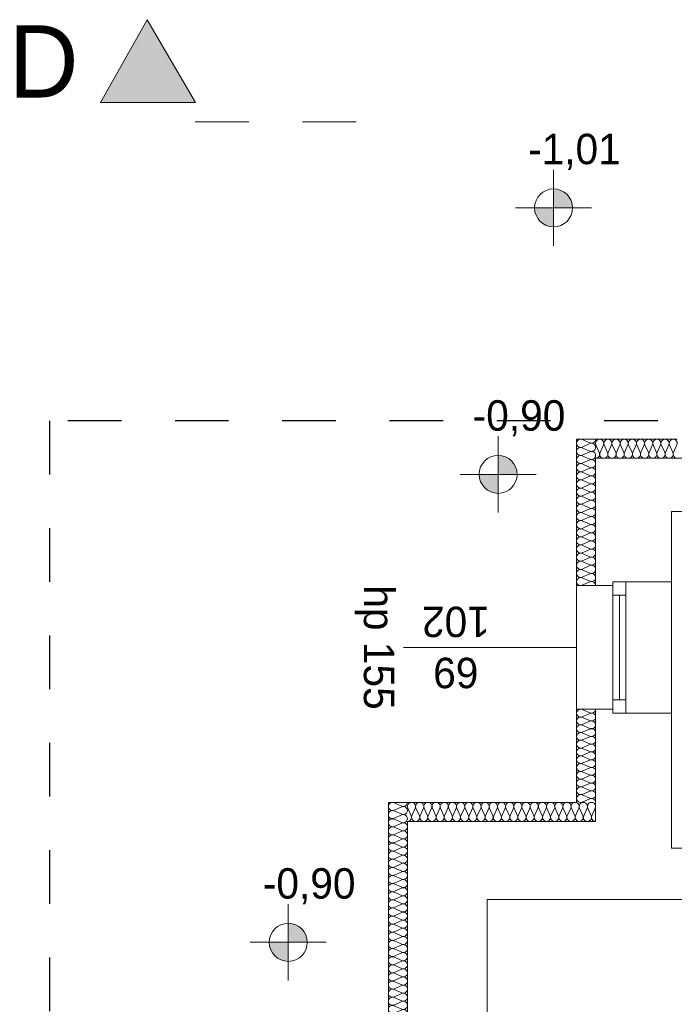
# Model space of a CAD drawing. Extents: x -528673 to -426178, y 23200 to 131944.
# Tile 15 of 87: x -494060 to -490616, y 35663 to 40841. Entities that reach past the tile are written whole.
import ezdxf

# ---------------------------------------------------------------- set-up
doc = ezdxf.new("R2010")
doc.units = 0
doc.header["$MEASUREMENT"] = 0
doc.linetypes.add('Dashed', pattern=[564.444447, 282.222223, -282.222223])
for name, color, linetype in [('#PODKŁAD', 252, 'Continuous'), ('Inwent Izolacje', 252, 'Continuous'), ('INWENT RZĘDNE', 252, 'Continuous')]:
    doc.layers.add(name, color=color, linetype=linetype)
for name, color, linetype, lineweight in [('Inwent Izolacje_Nr_Pióra__2', 252, 'Continuous', 13), ('INWENT OPISY_Nr_Pióra__21', 252, 'Continuous', 9), ('INWENT OPISY_Nr_Pióra__41', 252, 'Continuous', 15), ('INWENT RZĘDNE_Nr_Pióra__21', 252, 'Continuous', 9), ('INWENT. OKNA_Nr_Pióra__21', 252, 'Continuous', 9), ('INWENT. OKNA_Nr_Pióra__5', 252, 'Continuous', 13), ('INWENT.ŚCIANY_Nr_Pióra__1', 252, 'Continuous', 25), ('INWENT.ŚCIANY_Nr_Pióra__20', 252, 'Continuous', 60), ('INWENT.ŚCIANY_Nr_Pióra__21', 252, 'Continuous', 9), ('INWENT.ŚCIANY_Nr_Pióra__3', 252, 'Continuous', 13)]:
    doc.layers.add(name, color=color, linetype=linetype, lineweight=lineweight)
doc.styles.add('GENERATED_STYLE_1', font='txt')
doc.styles.add('GENERATED_STYLE_5', font='txt')

# ---------------------------------------------------------------- blocks, each defined once
blk = doc.blocks.new('Izolacja cieplna 14_130', base_point=(-492020.2, 36724.5))
at = {"layer": 'Inwent Izolacje_Nr_Pióra__2', "linetype": 'Continuous'}
for p, q in [((-492090.4, 36722.7), (-492050, 36705)), ((-492050, 36701.4), (-492090.4, 36683.6)), ((-492090.4, 36680.1), (-492050, 36662.3)), ((-492050, 36658.7), (-492090.4, 36641)), ((-492090.4, 36637.4), (-492050, 36619.6)), ((-492050, 36616), (-492090.4, 36598.3)), ((-492090.4, 36594.7), (-492050, 36576.9)), ((-492050, 36573.3), (-492090.4, 36555.6)), ((-492090.4, 36552), (-492050, 36534.2)), ((-492050, 36530.7), (-492090.4, 36512.9)), ((-492090.4, 36509.3), (-492050, 36491.6)), ((-492050, 36488), (-492090.4, 36470.2)), ((-492090.4, 36466.6), (-492050, 36448.9)), ((-492050, 36445.3), (-492090.4, 36427.5)), ((-492090.4, 36423.9), (-492050, 36406.2)), ((-492050, 36402.6), (-492090.4, 36384.9)), ((-492090.4, 36381.3), (-492050, 36363.5)), ((-492050, 36359.9), (-492090.4, 36342.2)), ((-492090.4, 36338.6), (-492050, 36320.8)), ((-492050, 36317.2), (-492090.4, 36299.5)), ((-492090.4, 36295.9), (-492050, 36278.1)), ((-492050, 36274.6), (-492090.4, 36256.8)), ((-492090.4, 36253.2), (-492050, 36235.5)), ((-492050, 36231.9), (-492090.4, 36214.1)), ((-492090.4, 36210.5), (-492050, 36192.8)), ((-492050, 36189.2), (-492090.4, 36171.4)), ((-492090.4, 36167.8), (-492050, 36150.1)), ((-492050, 36146.5), (-492090.4, 36128.7)), ((-492090.4, 36125.2), (-492050, 36107.4)), ((-492050, 36103.8), (-492090.4, 36086.1)), ((-492090.4, 36082.5), (-492050, 36064.7)), ((-492050, 36061.1), (-492090.4, 36043.4)), ((-492090.4, 36039.8), (-492050, 36022)), ((-492050, 36018.4), (-492090.4, 36000.7)), ((-492090.4, 35997.1), (-492050, 35979.3)), ((-492050, 35975.8), (-492090.4, 35958)), ((-492090.4, 35954.4), (-492050, 35936.7)), ((-492050, 35933.1), (-492090.4, 35915.3)), ((-492090.4, 35911.7), (-492050, 35894)), ((-492050, 35890.4), (-492090.4, 35872.6)), ((-492090.4, 35869), (-492050, 35851.3)), ((-492050, 35847.7), (-492090.4, 35829.9)), ((-492090.4, 35826.4), (-492050, 35808.6)), ((-492050, 35805), (-492090.4, 35787.3)), ((-492090.4, 35783.7), (-492050, 35765.9)), ((-492050, 35762.3), (-492090.4, 35744.6)), ((-492090.4, 35741), (-492050, 35723.2)), ((-492050, 35719.6), (-492090.4, 35701.9)), ((-492090.4, 35698.3), (-492050, 35680.5)), ((-492050, 35677), (-492090.4, 35659.2)), ((-492090.4, 35655.6), (-492050, 35637.9)), ((-492050, 35634.3), (-492090.4, 35616.5)), ((-492090.4, 35612.9), (-492050, 35595.2)), ((-492050, 35591.6), (-492090.4, 35573.8)), ((-492090.4, 35570.2), (-492050, 35552.5)), ((-492050, 35548.9), (-492090.4, 35531.1)), ((-492090.4, 35527.6), (-492050, 35509.8)), ((-492050, 35506.2), (-492090.4, 35488.5)), ((-492090.4, 35484.9), (-492050, 35467.1)), ((-492050, 35463.5), (-492090.4, 35445.8)), ((-492090.4, 35442.2), (-492050, 35424.4)), ((-492050, 35420.8), (-492090.4, 35403.1)), ((-492090.4, 35399.5), (-492050, 35381.7)), ((-492050, 35378.2), (-492090.4, 35360.4)), ((-492090.4, 35356.8), (-492050, 35339.1)), ((-492050, 35335.5), (-492090.4, 35317.7)), ((-492090.4, 35314.1), (-492050, 35296.4)), ((-492050, 35292.8), (-492090.4, 35275)), ((-492090.4, 35271.4), (-492050, 35253.7)), ((-492050, 35250.1), (-492090.4, 35232.4)), ((-492090.4, 35228.8), (-492050, 35211)), ((-492050, 35207.4), (-492090.4, 35189.7)), ((-492090.4, 35186.1), (-492050, 35168.3)), ((-492050, 35164.7), (-492090.4, 35147)), ((-492090.4, 35143.4), (-492050, 35125.6)), ((-492050, 35122.1), (-492090.4, 35104.3)), ((-492090.4, 35100.7), (-492050, 35083)), ((-492050, 35079.4), (-492090.4, 35061.6)), ((-492090.4, 35058), (-492050, 35040.3)), ((-492050, 35036.7), (-492090.4, 35018.9)), ((-492090.4, 35015.3), (-492050, 34997.6)), ((-492050, 34994), (-492090.4, 34976.2)), ((-492090.4, 34972.7), (-492050, 34954.9)), ((-492050, 34951.3), (-492090.4, 34933.6)), ((-492090.4, 34930), (-492050, 34912.2)), ((-492050, 34908.6), (-492090.4, 34890.9)), ((-492090.4, 34887.3), (-492050, 34869.5)), ((-492050, 34865.9), (-492090.4, 34848.2)), ((-492090.4, 34844.6), (-492050, 34826.8)), ((-492050, 34823.3), (-492090.4, 34805.5)), ((-492090.4, 34801.9), (-492050, 34784.2)), ((-492050, 34780.6), (-492090.4, 34762.8)), ((-492090.4, 34759.2), (-492050, 34741.5)), ((-492050, 34737.9), (-492090.4, 34720.1)), ((-492090.4, 34716.5), (-492050, 34698.8)), ((-492050, 34695.2), (-492090.4, 34677.4)), ((-492090.4, 34673.9), (-492050, 34656.1)), ((-492050, 34652.5), (-492090.4, 34634.8)), ((-492090.4, 34631.2), (-492050, 34613.4)), ((-492050, 34609.8), (-492090.4, 34592.1)), ((-492090.4, 34588.5), (-492050, 34570.7)), ((-492050, 34567.1), (-492090.4, 34549.4)), ((-492090.4, 34545.8), (-492050, 34528)), ((-492050, 34524.5), (-492090.4, 34506.7)), ((-492090.4, 34503.1), (-492050, 34485.4)), ((-492050, 34481.8), (-492090.4, 34464)), ((-492090.4, 34460.4), (-492050, 34442.7)), ((-492050, 34439.1), (-492090.4, 34421.3))]:
    blk.add_line(p, q, dxfattribs=at)
for centre, start_param, end_param in [((-492098.9, 36703.2), 2.728799, 6.695979), ((-492041.5, 36724.5), 5.870392, 7.853982), ((-492098.9, 36660.5), 2.728799, 6.695979), ((-492041.5, 36681.9), 5.870392, 9.837571), ((-492041.5, 36639.2), 5.870392, 9.837571), ((-492098.9, 36617.8), 2.728799, 6.695979), ((-492041.5, 36596.5), 5.870392, 9.837571), ((-492098.9, 36575.1), 2.728799, 6.695979), ((-492098.9, 36532.5), 2.728799, 6.695979), ((-492041.5, 36553.8), 5.870392, 9.837571), ((-492098.9, 36489.8), 2.728799, 6.695979), ((-492041.5, 36511.1), 5.870392, 9.837571), ((-492098.9, 36447.1), 2.728799, 6.695979), ((-492041.5, 36468.4), 5.870392, 9.837571), ((-492098.9, 36404.4), 2.728799, 6.695979), ((-492041.5, 36425.7), 5.870392, 9.837571), ((-492041.5, 36383.1), 5.870392, 9.837571), ((-492098.9, 36361.7), 2.728799, 6.695979), ((-492041.5, 36340.4), 5.870392, 9.837571), ((-492098.9, 36319), 2.728799, 6.695979), ((-492098.9, 36276.3), 2.728799, 6.695979), ((-492041.5, 36297.7), 5.870392, 9.837571), ((-492098.9, 36233.7), 2.728799, 6.695979), ((-492041.5, 36255), 5.870392, 9.837571), ((-492098.9, 36191), 2.728799, 6.695979), ((-492041.5, 36212.3), 5.870392, 9.837571), ((-492098.9, 36148.3), 2.728799, 6.695979), ((-492041.5, 36169.6), 5.870392, 9.837571), ((-492041.5, 36126.9), 5.870392, 9.837571), ((-492098.9, 36105.6), 2.728799, 6.695979), ((-492041.5, 36084.3), 5.870392, 9.837571), ((-492098.9, 36062.9), 2.728799, 6.695979), ((-492098.9, 36020.2), 2.728799, 6.695979), ((-492041.5, 36041.6), 5.870392, 9.837571), ((-492098.9, 35977.5), 2.728799, 6.695979), ((-492041.5, 35998.9), 5.870392, 9.837571), ((-492098.9, 35934.9), 2.728799, 6.695979), ((-492041.5, 35956.2), 5.870392, 9.837571), ((-492041.5, 35913.5), 5.870392, 9.837571), ((-492098.9, 35892.2), 2.728799, 6.695979), ((-492041.5, 35870.8), 5.870392, 9.837571), ((-492098.9, 35849.5), 2.728799, 6.695979), ((-492041.5, 35828.2), 5.870392, 9.837571), ((-492098.9, 35806.8), 2.728799, 6.695979), ((-492098.9, 35764.1), 2.728799, 6.695979), ((-492041.5, 35785.5), 5.870392, 9.837571), ((-492098.9, 35721.4), 2.728799, 6.695979), ((-492041.5, 35742.8), 5.870392, 9.837571), ((-492098.9, 35678.8), 2.728799, 6.695979), ((-492041.5, 35700.1), 5.870392, 9.837571), ((-492041.5, 35657.4), 5.870392, 9.837571), ((-492098.9, 35636.1), 2.728799, 6.695979), ((-492041.5, 35614.7), 5.870392, 9.837571), ((-492098.9, 35593.4), 2.728799, 6.695979), ((-492098.9, 35550.7), 2.728799, 6.695979), ((-492041.5, 35572), 5.870392, 9.837571), ((-492098.9, 35508), 2.728799, 6.695979), ((-492041.5, 35529.4), 5.870392, 9.837571), ((-492098.9, 35465.3), 2.728799, 6.695979), ((-492041.5, 35486.7), 5.870392, 9.837571), ((-492098.9, 35422.6), 2.728799, 6.695979), ((-492041.5, 35444), 5.870392, 9.837571), ((-492041.5, 35401.3), 5.870392, 9.837571), ((-492098.9, 35380), 2.728799, 6.695979), ((-492041.5, 35358.6), 5.870392, 9.837571), ((-492098.9, 35337.3), 2.728799, 6.695979), ((-492098.9, 35294.6), 2.728799, 6.695979), ((-492041.5, 35315.9), 5.870392, 9.837571), ((-492098.9, 35251.9), 2.728799, 6.695979), ((-492041.5, 35273.2), 5.870392, 9.837571), ((-492098.9, 35209.2), 2.728799, 6.695979), ((-492041.5, 35230.6), 5.870392, 9.837571), ((-492041.5, 35187.9), 5.870392, 9.837571), ((-492098.9, 35166.5), 2.728799, 6.695979), ((-492041.5, 35145.2), 5.870392, 9.837571), ((-492098.9, 35123.8), 2.728799, 6.695979), ((-492041.5, 35102.5), 5.870392, 9.837571), ((-492098.9, 35081.2), 2.728799, 6.695979), ((-492098.9, 35038.5), 2.728799, 6.695979), ((-492041.5, 35059.8), 5.870392, 9.837571), ((-492098.9, 34995.8), 2.728799, 6.695979), ((-492041.5, 35017.1), 5.870392, 9.837571), ((-492098.9, 34953.1), 2.728799, 6.695979), ((-492041.5, 34974.4), 5.870392, 9.837571), ((-492041.5, 34931.8), 5.870392, 9.837571), ((-492098.9, 34910.4), 2.728799, 6.695979), ((-492041.5, 34889.1), 5.870392, 9.837571), ((-492098.9, 34867.7), 2.728799, 6.695979), ((-492098.9, 34825), 2.728799, 6.695979), ((-492041.5, 34846.4), 5.870392, 9.837571), ((-492098.9, 34782.4), 2.728799, 6.695979), ((-492041.5, 34803.7), 5.870392, 9.837571), ((-492098.9, 34739.7), 2.728799, 6.695979), ((-492041.5, 34761), 5.870392, 9.837571), ((-492098.9, 34697), 2.728799, 6.695979), ((-492041.5, 34718.3), 5.870392, 9.837571), ((-492041.5, 34675.7), 5.870392, 9.837571), ((-492098.9, 34654.3), 2.728799, 6.695979), ((-492041.5, 34633), 5.870392, 9.837571), ((-492098.9, 34611.6), 2.728799, 6.695979), ((-492098.9, 34568.9), 2.728799, 6.695979), ((-492041.5, 34590.3), 5.870392, 9.837571), ((-492098.9, 34526.3), 2.728799, 6.695979), ((-492041.5, 34547.6), 5.870392, 9.837571), ((-492098.9, 34483.6), 2.728799, 6.695979), ((-492041.5, 34504.9), 5.870392, 9.837571), ((-492041.5, 34462.2), 5.870392, 9.837571), ((-492098.9, 34440.9), 2.728799, 6.695979), ((-492041.5, 34419.5), 1.570796, 3.554385)]:
    blk.add_ellipse(centre, major_axis=(0, -21.3), ratio=0.996496, start_param=start_param, end_param=end_param, dxfattribs=at)
blk = doc.blocks.new('Izolacja cieplna 14_131', base_point=(-491030.2, 37864.5))
at = {"layer": 'Inwent Izolacje_Nr_Pióra__2', "linetype": 'Continuous'}
for p, q in [((-491060, 38614.9), (-491100.4, 38632.7)), ((-491100.4, 38593.6), (-491060, 38611.4)), ((-491060, 38572.2), (-491100.4, 38590)), ((-491100.4, 38550.8), (-491060, 38568.6)), ((-491060, 38529.4), (-491100.4, 38547.2)), ((-491100.4, 38508), (-491060, 38525.8)), ((-491060, 38486.6), (-491100.4, 38504.4)), ((-491100.4, 38465.2), (-491060, 38483)), ((-491060, 38443.8), (-491100.4, 38461.6)), ((-491100.4, 38422.4), (-491060, 38440.2)), ((-491060, 38401.1), (-491100.4, 38418.9)), ((-491100.4, 38379.7), (-491060, 38397.5)), ((-491060, 38358.3), (-491100.4, 38376.1)), ((-491100.4, 38336.9), (-491060, 38354.7)), ((-491060, 38315.5), (-491100.4, 38333.3)), ((-491100.4, 38294.1), (-491060, 38311.9)), ((-491060, 38272.7), (-491100.4, 38290.5)), ((-491100.4, 38251.3), (-491060, 38269.1)), ((-491060, 38229.9), (-491100.4, 38247.7)), ((-491100.4, 38208.6), (-491060, 38226.4)), ((-491060, 38187.2), (-491100.4, 38205)), ((-491100.4, 38165.8), (-491060, 38183.6)), ((-491060, 38144.4), (-491100.4, 38162.2)), ((-491100.4, 38123), (-491060, 38140.8)), ((-491060, 38101.6), (-491100.4, 38119.4)), ((-491100.4, 38080.2), (-491060, 38098)), ((-491060, 38058.8), (-491100.4, 38076.6)), ((-491100.4, 38037.4), (-491060, 38055.2)), ((-491060, 38016.1), (-491100.4, 38033.9)), ((-491100.4, 37994.7), (-491060, 38012.5)), ((-491060, 37973.3), (-491100.4, 37991.1)), ((-491100.4, 37951.9), (-491060, 37969.7)), ((-491060, 37930.5), (-491100.4, 37948.3)), ((-491100.4, 37909.1), (-491060, 37926.9)), ((-491060, 37887.7), (-491100.4, 37905.5)), ((-491100.4, 37866.3), (-491060, 37884.1))]:
    blk.add_line(p, q, dxfattribs=at)
for centre, start_param, end_param in [((-491108.9, 38613.1), 5.870392, 9.837571), ((-491051.5, 38634.5), 2.7288, 4.712389), ((-491108.9, 38570.4), 5.870392, 9.837571), ((-491051.5, 38591.8), 2.7288, 6.695979), ((-491108.9, 38527.6), 5.870392, 9.837571), ((-491051.5, 38549), 2.7288, 6.695979), ((-491051.5, 38506.2), 2.7288, 6.695979), ((-491108.9, 38484.8), 5.870392, 9.837571), ((-491051.5, 38463.4), 2.7288, 6.695979), ((-491108.9, 38442), 5.870392, 9.837571), ((-491108.9, 38399.3), 5.870392, 9.837571), ((-491051.5, 38420.6), 2.7288, 6.695979), ((-491108.9, 38356.5), 5.870392, 9.837571), ((-491051.5, 38377.9), 2.7288, 6.695979), ((-491108.9, 38313.7), 5.870392, 9.837571), ((-491051.5, 38335.1), 2.7288, 6.695979), ((-491108.9, 38270.9), 5.870392, 9.837571), ((-491051.5, 38292.3), 2.7288, 6.695979), ((-491051.5, 38249.5), 2.7288, 6.695979), ((-491108.9, 38228.1), 5.870392, 9.837571), ((-491051.5, 38206.8), 2.7288, 6.695979), ((-491108.9, 38185.4), 5.870392, 9.837571), ((-491108.9, 38142.6), 5.870392, 9.837571), ((-491051.5, 38164), 2.7288, 6.695979), ((-491108.9, 38099.8), 5.870392, 9.837571), ((-491051.5, 38121.2), 2.7288, 6.695979), ((-491108.9, 38057), 5.870392, 9.837571), ((-491051.5, 38078.4), 2.7288, 6.695979), ((-491051.5, 38035.6), 2.7288, 6.695979), ((-491108.9, 38014.3), 5.870392, 9.837571), ((-491051.5, 37992.9), 2.7288, 6.695979), ((-491108.9, 37971.5), 5.870392, 9.837571), ((-491051.5, 37950.1), 2.7288, 6.695979), ((-491108.9, 37928.7), 5.870392, 9.837571), ((-491108.9, 37885.9), 5.870392, 9.837571), ((-491051.5, 37907.3), 2.7288, 6.695979), ((-491051.5, 37864.5), 4.712389, 6.695979)]:
    blk.add_ellipse(centre, major_axis=(0, 21.4), ratio=0.994339, start_param=start_param, end_param=end_param, dxfattribs=at)
blk = doc.blocks.new('Izolacja cieplna 14_132', base_point=(-492020.2, 36624.5))
at = {"layer": 'Inwent Izolacje_Nr_Pióra__2', "linetype": 'Continuous'}
for p, q in [((-492018.4, 36694.7), (-492000.5, 36654.3)), ((-491996.9, 36654.3), (-491979, 36694.7)), ((-491975.3, 36694.7), (-491957.4, 36654.3)), ((-491953.8, 36654.3), (-491935.9, 36694.7)), ((-491932.3, 36694.7), (-491914.4, 36654.3)), ((-491910.8, 36654.3), (-491892.9, 36694.7)), ((-491889.2, 36694.7), (-491871.3, 36654.3)), ((-491867.7, 36654.3), (-491849.8, 36694.7)), ((-491846.2, 36694.7), (-491828.3, 36654.3)), ((-491824.7, 36654.3), (-491806.8, 36694.7)), ((-491803.2, 36694.7), (-491785.3, 36654.3)), ((-491781.6, 36654.3), (-491763.7, 36694.7)), ((-491760.1, 36694.7), (-491742.2, 36654.3)), ((-491738.6, 36654.3), (-491720.7, 36694.7)), ((-491717.1, 36694.7), (-491699.2, 36654.3)), ((-491695.6, 36654.3), (-491677.6, 36694.7)), ((-491674, 36694.7), (-491656.1, 36654.3)), ((-491652.5, 36654.3), (-491634.6, 36694.7)), ((-491631, 36694.7), (-491613.1, 36654.3)), ((-491609.5, 36654.3), (-491591.6, 36694.7)), ((-491587.9, 36694.7), (-491570, 36654.3)), ((-491566.4, 36654.3), (-491548.5, 36694.7)), ((-491544.9, 36694.7), (-491527, 36654.3)), ((-491523.4, 36654.3), (-491505.5, 36694.7)), ((-491501.9, 36694.7), (-491484, 36654.3)), ((-491480.3, 36654.3), (-491462.4, 36694.7)), ((-491458.8, 36694.7), (-491440.9, 36654.3)), ((-491437.3, 36654.3), (-491419.4, 36694.7)), ((-491415.8, 36694.7), (-491397.9, 36654.3)), ((-491394.2, 36654.3), (-491376.3, 36694.7)), ((-491372.7, 36694.7), (-491354.8, 36654.3)), ((-491351.2, 36654.3), (-491333.3, 36694.7)), ((-491329.7, 36694.7), (-491311.8, 36654.3)), ((-491308.2, 36654.3), (-491290.3, 36694.7)), ((-491286.6, 36694.7), (-491268.7, 36654.3)), ((-491265.1, 36654.3), (-491247.2, 36694.7)), ((-491243.6, 36694.7), (-491225.7, 36654.3)), ((-491222.1, 36654.3), (-491204.2, 36694.7)), ((-491200.6, 36694.7), (-491182.6, 36654.3)), ((-491179, 36654.3), (-491161.1, 36694.7)), ((-491157.5, 36694.7), (-491139.6, 36654.3)), ((-491136, 36654.3), (-491118.1, 36694.7)), ((-491114.5, 36694.7), (-491096.6, 36654.3)), ((-491092.9, 36654.3), (-491075, 36694.7)), ((-491071.4, 36694.7), (-491053.5, 36654.3)), ((-491049.9, 36654.3), (-491032, 36694.7))]:
    blk.add_line(p, q, dxfattribs=at)
for centre, start_param, end_param in [((-491998.7, 36703.3), 5.870392, 9.837571), ((-491955.6, 36703.3), 5.870392, 9.837571), ((-491912.6, 36703.3), 5.870392, 9.837571), ((-491869.5, 36703.3), 5.870392, 9.837571), ((-491826.5, 36703.3), 5.870392, 9.837571), ((-491783.4, 36703.3), 5.870392, 9.837571), ((-491740.4, 36703.3), 5.870392, 9.837571), ((-491697.4, 36703.3), 5.870392, 9.837571), ((-491654.3, 36703.3), 5.870392, 9.837571), ((-491611.3, 36703.3), 5.870392, 9.837571), ((-491568.2, 36703.3), 5.870392, 9.837571), ((-491525.2, 36703.3), 5.870392, 9.837571), ((-491482.1, 36703.3), 5.870392, 9.837571), ((-491439.1, 36703.3), 5.870392, 9.837571), ((-491396.1, 36703.3), 5.870392, 9.837571), ((-491353, 36703.3), 5.870392, 9.837571), ((-491310, 36703.3), 5.870392, 9.837571), ((-491266.9, 36703.3), 5.870392, 9.837571), ((-491223.9, 36703.3), 5.870392, 9.837571), ((-491180.8, 36703.3), 5.870392, 9.837571), ((-491137.8, 36703.3), 5.870392, 9.837571), ((-491094.8, 36703.3), 5.870392, 9.837571), ((-491051.7, 36703.3), 5.870392, 9.837571), ((-492020.2, 36645.8), 4.712389, 6.695979), ((-491977.1, 36645.8), 2.7288, 6.695979), ((-491934.1, 36645.8), 2.7288, 6.695979), ((-491891.1, 36645.8), 2.7288, 6.695979), ((-491848, 36645.8), 2.7288, 6.695979), ((-491805, 36645.8), 2.7288, 6.695979), ((-491761.9, 36645.8), 2.7288, 6.695979), ((-491718.9, 36645.8), 2.7288, 6.695979), ((-491675.8, 36645.8), 2.7288, 6.695979), ((-491632.8, 36645.8), 2.7288, 6.695979), ((-491589.8, 36645.8), 2.7288, 6.695979), ((-491546.7, 36645.8), 2.7288, 6.695979), ((-491503.7, 36645.8), 2.7288, 6.695979), ((-491460.6, 36645.8), 2.7288, 6.695979), ((-491417.6, 36645.8), 2.7288, 6.695979), ((-491374.5, 36645.8), 2.7288, 6.695979), ((-491331.5, 36645.8), 2.7288, 6.695979), ((-491288.4, 36645.8), 2.7288, 6.695979), ((-491245.4, 36645.8), 2.7288, 6.695979), ((-491202.4, 36645.8), 2.7288, 6.695979), ((-491159.3, 36645.8), 2.7288, 6.695979), ((-491116.3, 36645.8), 2.7288, 6.695979), ((-491073.2, 36645.8), 2.7288, 6.695979), ((-491030.2, 36645.8), 2.7288, 4.712389)]:
    blk.add_ellipse(centre, major_axis=(21.5, 0), ratio=0.988201, start_param=start_param, end_param=end_param, dxfattribs=at)
blk = doc.blocks.new('Izolacja cieplna 14_133', base_point=(-491030.2, 36724.5))
at = {"layer": 'Inwent Izolacje_Nr_Pióra__2', "linetype": 'Continuous'}
for p, q in [((-491060, 37195.8), (-491100.4, 37212.8)), ((-491100.4, 37175.4), (-491060, 37192.4)), ((-491060, 37155), (-491100.4, 37172)), ((-491100.4, 37134.6), (-491060, 37151.6)), ((-491060, 37114.2), (-491100.4, 37131.2)), ((-491100.4, 37093.8), (-491060, 37110.7)), ((-491060, 37073.3), (-491100.4, 37090.3)), ((-491100.4, 37052.9), (-491060, 37069.9)), ((-491060, 37032.5), (-491100.4, 37049.5)), ((-491100.4, 37012.1), (-491060, 37029.1)), ((-491060, 36991.7), (-491100.4, 37008.7)), ((-491100.4, 36971.3), (-491060, 36988.2)), ((-491060, 36950.8), (-491100.4, 36967.8)), ((-491100.4, 36930.4), (-491060, 36947.4)), ((-491060, 36910), (-491100.4, 36927)), ((-491100.4, 36889.6), (-491060, 36906.6)), ((-491060, 36869.2), (-491100.4, 36886.2)), ((-491100.4, 36848.8), (-491060, 36865.7)), ((-491060, 36828.3), (-491100.4, 36845.3)), ((-491100.4, 36807.9), (-491060, 36824.9)), ((-491060, 36787.5), (-491100.4, 36804.5)), ((-491100.4, 36767.1), (-491060, 36784.1)), ((-491060, 36746.7), (-491100.4, 36763.7)), ((-491100.4, 36726.3), (-491060, 36743.2))]:
    blk.add_line(p, q, dxfattribs=at)
for centre, start_param, end_param in [((-491108.9, 37194.1), 4.299595, 8.266775), ((-491051.5, 37214.5), 1.158004, 3.141593), ((-491051.5, 37173.7), 1.158004, 5.125183), ((-491108.9, 37153.3), 4.299595, 8.266775), ((-491108.9, 37112.5), 4.299595, 8.266775), ((-491051.5, 37132.9), 1.158004, 5.125183), ((-491108.9, 37071.6), 4.299595, 8.266775), ((-491051.5, 37092), 1.158004, 5.125183), ((-491051.5, 37051.2), 1.158004, 5.125183), ((-491108.9, 37030.8), 4.299595, 8.266775), ((-491051.5, 37010.4), 1.158004, 5.125183), ((-491108.9, 36990), 4.299595, 8.266775), ((-491108.9, 36949.1), 4.299595, 8.266775), ((-491051.5, 36969.5), 1.158004, 5.125183), ((-491108.9, 36908.3), 4.299595, 8.266775), ((-491051.5, 36928.7), 1.158004, 5.125183), ((-491108.9, 36867.5), 4.299595, 8.266775), ((-491051.5, 36887.9), 1.158004, 5.125183), ((-491051.5, 36847), 1.158004, 5.125183), ((-491108.9, 36826.6), 4.299595, 8.266775), ((-491051.5, 36806.2), 1.158004, 5.125183), ((-491108.9, 36785.8), 4.299595, 8.266775), ((-491108.9, 36745), 4.299595, 8.266775), ((-491051.5, 36765.4), 1.158004, 5.125183), ((-491051.5, 36724.5), 3.141593, 5.125182)]:
    blk.add_ellipse(centre, major_axis=(-21.3, 0), ratio=0.95998, start_param=start_param, end_param=end_param, dxfattribs=at)
blk = doc.blocks.new('Izolacja cieplna 14_135', base_point=(-491030.2, 38534.5))
at = {"layer": 'Inwent Izolacje_Nr_Pióra__2', "linetype": 'Continuous'}
for p, q in [((-491028.4, 38604.7), (-491010.5, 38564.3)), ((-491006.9, 38564.3), (-490989, 38604.7)), ((-490985.4, 38604.7), (-490967.5, 38564.3)), ((-490963.9, 38564.3), (-490946, 38604.7)), ((-490942.4, 38604.7), (-490924.5, 38564.3)), ((-490920.9, 38564.3), (-490903, 38604.7)), ((-490899.4, 38604.7), (-490881.5, 38564.3)), ((-490877.9, 38564.3), (-490860, 38604.7)), ((-490856.4, 38604.7), (-490838.5, 38564.3)), ((-490834.9, 38564.3), (-490817, 38604.7)), ((-490813.4, 38604.7), (-490795.5, 38564.3)), ((-490791.9, 38564.3), (-490774, 38604.7)), ((-490770.4, 38604.7), (-490752.5, 38564.3)), ((-490748.9, 38564.3), (-490731, 38604.7)), ((-490727.4, 38604.7), (-490709.5, 38564.3)), ((-490705.9, 38564.3), (-490688, 38604.7)), ((-490684.4, 38604.7), (-490666.5, 38564.3)), ((-490662.9, 38564.3), (-490645, 38604.7)), ((-490641.4, 38604.7), (-490623.5, 38564.3)), ((-490619.9, 38564.3), (-490602, 38604.7))]:
    blk.add_line(p, q, dxfattribs=at)
for centre, start_param, end_param in [((-491008.7, 38613.3), 5.870392, 9.837571), ((-490965.7, 38613.3), 5.870392, 9.837571), ((-490922.7, 38613.3), 5.870392, 9.837571), ((-490879.7, 38613.3), 5.870392, 9.837571), ((-490836.7, 38613.3), 5.870392, 9.837571), ((-490793.7, 38613.3), 5.870392, 9.837571), ((-490750.7, 38613.3), 5.870392, 9.837571), ((-490707.7, 38613.3), 5.870392, 9.837571), ((-490664.7, 38613.3), 5.870392, 9.837571), ((-490621.7, 38613.3), 5.870392, 9.837571), ((-491030.2, 38555.8), 4.712389, 6.695979), ((-490987.2, 38555.8), 2.7288, 6.695979), ((-490944.2, 38555.8), 2.7288, 6.695979), ((-490901.2, 38555.8), 2.7288, 6.695979), ((-490858.2, 38555.8), 2.7288, 6.695979), ((-490815.2, 38555.8), 2.7288, 6.695979), ((-490772.2, 38555.8), 2.7288, 6.695979), ((-490729.2, 38555.8), 2.7288, 6.695979), ((-490686.2, 38555.8), 2.7288, 6.695979), ((-490643.2, 38555.8), 2.7288, 6.695979), ((-490600.2, 38555.8), 2.7288, 4.712389)]:
    blk.add_ellipse(centre, major_axis=(21.5, 0), ratio=0.989198, start_param=start_param, end_param=end_param, dxfattribs=at)
blk = doc.blocks.new('Koty wysokościowe_12', base_point=(-491251.3, 39851.1))
at = {"layer": 'INWENT RZĘDNE_Nr_Pióra__21', "linetype": 'Continuous'}
for points in [[(-491251.3, 39851.1), (-491151.3, 39851.1), (-491158.9, 39889.4), (-491180.6, 39921.8), (-491213.1, 39943.5), (-491251.3, 39951.1)], [(-491251.3, 39851.1), (-491351.3, 39851.1), (-491343.7, 39812.8), (-491322, 39780.4), (-491289.6, 39758.7), (-491251.3, 39751.1)]]:
    blk.add_hatch(color=256, dxfattribs=at).paths.add_polyline_path(points, flags=0)
for p, q in [((-491251.3, 39651.1), (-491251.3, 40051.1)), ((-491451.3, 39851.1), (-491051.3, 39851.1))]:
    blk.add_line(p, q, dxfattribs=at)
blk.add_circle((-491251.3, 39851.1), 100, dxfattribs=at)
at = {"layer": 'INWENT RZĘDNE_Nr_Pióra__21', "insert": (-491385.3, 40051.1), "char_height": 160, "attachment_point": 7, "style": 'GENERATED_STYLE_1'}
blk.add_mtext('{-1,01}', dxfattribs=at)
blk = doc.blocks.new('Koty wysokościowe_22', base_point=(-492647.2, 35988.9))
at = {"layer": 'INWENT RZĘDNE_Nr_Pióra__21', "linetype": 'Continuous'}
for points in [[(-492647.2, 35988.9), (-492547.2, 35988.9), (-492554.8, 36027.2), (-492576.5, 36059.6), (-492608.9, 36081.3), (-492647.2, 36088.9)], [(-492647.2, 35988.9), (-492747.2, 35988.9), (-492739.6, 35950.6), (-492717.9, 35918.2), (-492685.5, 35896.5), (-492647.2, 35888.9)]]:
    blk.add_hatch(color=256, dxfattribs=at).paths.add_polyline_path(points, flags=0)
for p, q in [((-492647.2, 35788.9), (-492647.2, 36188.9)), ((-492847.2, 35988.9), (-492447.2, 35988.9))]:
    blk.add_line(p, q, dxfattribs=at)
blk.add_circle((-492647.2, 35988.9), 100, dxfattribs=at)
at = {"layer": 'INWENT RZĘDNE_Nr_Pióra__21', "insert": (-492781.1, 36188.9), "char_height": 160, "attachment_point": 7, "style": 'GENERATED_STYLE_1'}
blk.add_mtext('{-0,90}', dxfattribs=at)
blk = doc.blocks.new('Koty wysokościowe_23', base_point=(-491543.1, 38449.8))
at = {"layer": 'INWENT RZĘDNE_Nr_Pióra__21', "linetype": 'Continuous'}
for points in [[(-491543.1, 38449.8), (-491443.1, 38449.8), (-491450.7, 38488.1), (-491472.4, 38520.5), (-491504.8, 38542.2), (-491543.1, 38549.8)], [(-491543.1, 38449.8), (-491643.1, 38449.8), (-491635.5, 38411.5), (-491613.8, 38379.1), (-491581.4, 38357.4), (-491543.1, 38349.8)]]:
    blk.add_hatch(color=256, dxfattribs=at).paths.add_polyline_path(points, flags=0)
for p, q in [((-491543.1, 38249.8), (-491543.1, 38649.8)), ((-491743.1, 38449.8), (-491343.1, 38449.8))]:
    blk.add_line(p, q, dxfattribs=at)
blk.add_circle((-491543.1, 38449.8), 100, dxfattribs=at)
at = {"layer": 'INWENT RZĘDNE_Nr_Pióra__21', "insert": (-491677, 38649.8), "char_height": 160, "attachment_point": 7, "style": 'GENERATED_STYLE_1'}
blk.add_mtext('{-0,90}', dxfattribs=at)
blk = doc.blocks.new('PARTER')
at = {"layer": 'INWENT OPISY_Nr_Pióra__21', "linetype": 'Continuous', "lineweight": 15}
blk.add_hatch(color=252, dxfattribs=at).paths.add_polyline_path([(-493390.2, 40840.8), (-493634.5, 40404.5), (-493134.5, 40404.5)], flags=0)
at = {"layer": 'INWENT OPISY_Nr_Pióra__41', "color": 252, "linetype": 'Continuous', "lineweight": 15}
for p, q in [((-493634.5, 40404.5), (-493390.2, 40840.8)), ((-493390.2, 40840.8), (-493134.5, 40404.5)), ((-493634.5, 40404.5), (-493134.5, 40404.5))]:
    blk.add_line(p, q, dxfattribs=at)
at = {"layer": 'INWENT OPISY_Nr_Pióra__41', "color": 252, "linetype": 'Dashed', "lineweight": 15}
blk.add_line((-492290.2, 40304.5), (-493390.2, 40304.5), dxfattribs=at)
at = {"layer": 'INWENT. OKNA_Nr_Pióra__5', "color": 252, "linetype": 'Continuous', "lineweight": 15}
for p, q in [((-490870.2, 37884.5), (-490940.2, 37884.5)), ((-490940.2, 37884.5), (-490940.2, 37194.5)), ((-490870.2, 37884.5), (-490870.2, 37194.5)), ((-490870.2, 37814.5), (-490940.2, 37814.5)), ((-490905.2, 37814.5), (-490905.2, 37264.5)), ((-491130.2, 37539.5), (-492040.2, 37539.5)), ((-490870.2, 37264.5), (-490940.2, 37264.5)), ((-490870.2, 37194.5), (-490940.2, 37194.5))]:
    blk.add_line(p, q, dxfattribs=at)
at = {"layer": 'INWENT.ŚCIANY_Nr_Pióra__1', "color": 252, "linetype": 'Continuous', "lineweight": 15}
for p, q in [((-491030.2, 38534.5), (-491030.2, 37864.5)), ((-490500.2, 38534.5), (-491030.2, 38534.5)), ((-487620.2, 38254.5), (-490630.2, 38254.5)), ((-490630.2, 38254.5), (-490630.2, 37884.5)), ((-490940.2, 37864.5), (-491030.2, 37864.5)), ((-490630.2, 37884.5), (-490940.2, 37884.5)), ((-490940.2, 37884.5), (-490940.2, 37864.5)), ((-490940.2, 37214.5), (-491030.2, 37214.5)), ((-491030.2, 37214.5), (-491030.2, 36624.5)), ((-490940.2, 37194.5), (-490940.2, 37214.5)), ((-490630.2, 37194.5), (-490940.2, 37194.5)), ((-490630.2, 37194.5), (-490630.2, 36484.5)), ((-492020.2, 36624.5), (-492020.2, 34419.5)), ((-492020.2, 36624.5), (-491030.2, 36624.5)), ((-490340.2, 36484.5), (-490630.2, 36484.5)), ((-491600.2, 36214.5), (-491600.2, 34424.5)), ((-490340.2, 36214.5), (-491600.2, 36214.5))]:
    blk.add_line(p, q, dxfattribs=at)
at = {"layer": 'INWENT.ŚCIANY_Nr_Pióra__20', "color": 252, "linetype": 'Dashed', "lineweight": 30}
for p, q in [((-485623.2, 38730.5), (-493903.7, 38730.5)), ((-493903.7, 38730.5), (-493903.7, 27470.7))]:
    blk.add_line(p, q, dxfattribs=at)
at = {"layer": 'INWENT.ŚCIANY_Nr_Pióra__21', "color": 252, "linetype": 'Continuous', "lineweight": 15}
for p, q in [((-491130.2, 37864.5), (-491130.2, 37214.5)), ((-490630.2, 37884.5), (-490630.2, 37194.5))]:
    blk.add_line(p, q, dxfattribs=at)
at = {"layer": 'INWENT.ŚCIANY_Nr_Pióra__3', "color": 252, "linetype": 'Continuous', "lineweight": 15}
for p, q in [((-491130.2, 38634.5), (-490600.2, 38634.5)), ((-491130.2, 37864.5), (-491130.2, 38634.5)), ((-491030.2, 37864.5), (-491130.2, 37864.5)), ((-491130.2, 36724.5), (-491130.2, 37214.5)), ((-491030.2, 37214.5), (-491130.2, 37214.5)), ((-492120.2, 36724.5), (-491130.2, 36724.5)), ((-492120.2, 34419.5), (-492120.2, 36724.5))]:
    blk.add_line(p, q, dxfattribs=at)
at = {"layer": 'Inwent Izolacje', "color": 252, "linetype": 'Continuous', "lineweight": 15}
for name, p in [('Izolacja cieplna 14_131', (-491030.2, 37864.5)), ('Izolacja cieplna 14_135', (-491030.2, 38534.5)), ('Izolacja cieplna 14_133', (-491030.2, 36724.5)), ('Izolacja cieplna 14_130', (-492020.2, 36724.5)), ('Izolacja cieplna 14_132', (-492020.2, 36624.5))]:
    blk.add_blockref(name, p, dxfattribs=at)
at = {"layer": 'INWENT RZĘDNE', "color": 252, "lineweight": 15}
for name, p in [('Koty wysokościowe_12', (-491251.3, 39851.1)), ('Koty wysokościowe_23', (-491543.1, 38449.8)), ('Koty wysokościowe_22', (-492647.2, 35988.9))]:
    blk.add_blockref(name, p, dxfattribs=at)
at = {"layer": 'INWENT OPISY_Nr_Pióra__21', "color": 252, "linetype": 'Continuous', "lineweight": 15, "insert": (-493934.5, 40811.6), "char_height": 380, "attachment_point": 2, "style": 'GENERATED_STYLE_5'}
blk.add_mtext('{D}', dxfattribs=at)
at = {"layer": 'INWENT. OKNA_Nr_Pióra__21', "color": 252, "linetype": 'Continuous', "lineweight": 15, "insert": (-492089.5, 37539.5), "char_height": 160, "attachment_point": 2, "rotation": 270, "style": 'GENERATED_STYLE_5'}
blk.add_mtext('{hp 155}', dxfattribs=at)
at = {"layer": 'INWENT. OKNA_Nr_Pióra__21', "color": 252, "linetype": 'Continuous', "lineweight": 15, "insert": (-491765.2, 37325.4), "char_height": 160, "width": 709.227, "attachment_point": 2, "rotation": 180, "line_spacing_factor": 1.007581, "style": 'GENERATED_STYLE_5'}
blk.add_mtext('{69\\P102}', dxfattribs=at)

msp = doc.modelspace()

# ---------------------------------------------------------------- block references
at = {"layer": '#PODKŁAD'}
msp.add_blockref('PARTER', (0, 0), dxfattribs=at)

doc.saveas('drawing.dxf')
